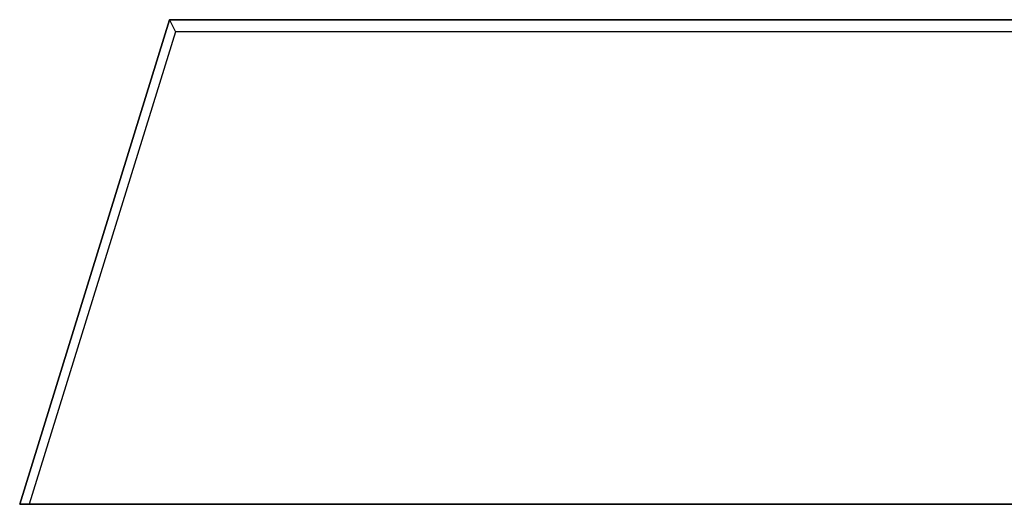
# Model space of a CAD drawing. Header units: inches. Extents: x 749 to 1245, y 24 to 374.
# Tile 106 of 145: x 1136.48 to 1139.03, y 172.99 to 174.24. Entities that reach past the tile are written whole.
import ezdxf

# ---------------------------------------------------------------- set-up
doc = ezdxf.new("R2010")
doc.units = ezdxf.units.IN
doc.header["$LTSCALE"] = 5
doc.header["$MEASUREMENT"] = 0
doc.layers.add('AM_0', color=7, linetype='CONTINUOUS', lineweight=30)

msp = doc.modelspace()

# ---------------------------------------------------------------- linework, layer by layer
at = {"layer": 'AM_0', "color": 7, "linetype": 'Continuous'}
for p, q in [((1136.8712, 174.2401), (1136.4839, 172.9868)), ((1136.4839, 172.9868), (1136.8712, 174.2401)), ((1136.8712, 174.2401), (1136.8864, 174.209)), ((1140.8319, 174.2401), (1136.8712, 174.2401)), ((1136.8712, 174.2401), (1140.8319, 174.2401)), ((1136.8864, 174.209), (1136.5087, 172.9868)), ((1140.8223, 174.209), (1136.8864, 174.209)), ((1140.4446, 172.9868), (1136.4839, 172.9868)), ((1136.4839, 172.9868), (1140.4446, 172.9868))]:
    msp.add_line(p, q, dxfattribs=at)

doc.saveas('drawing.dxf')
